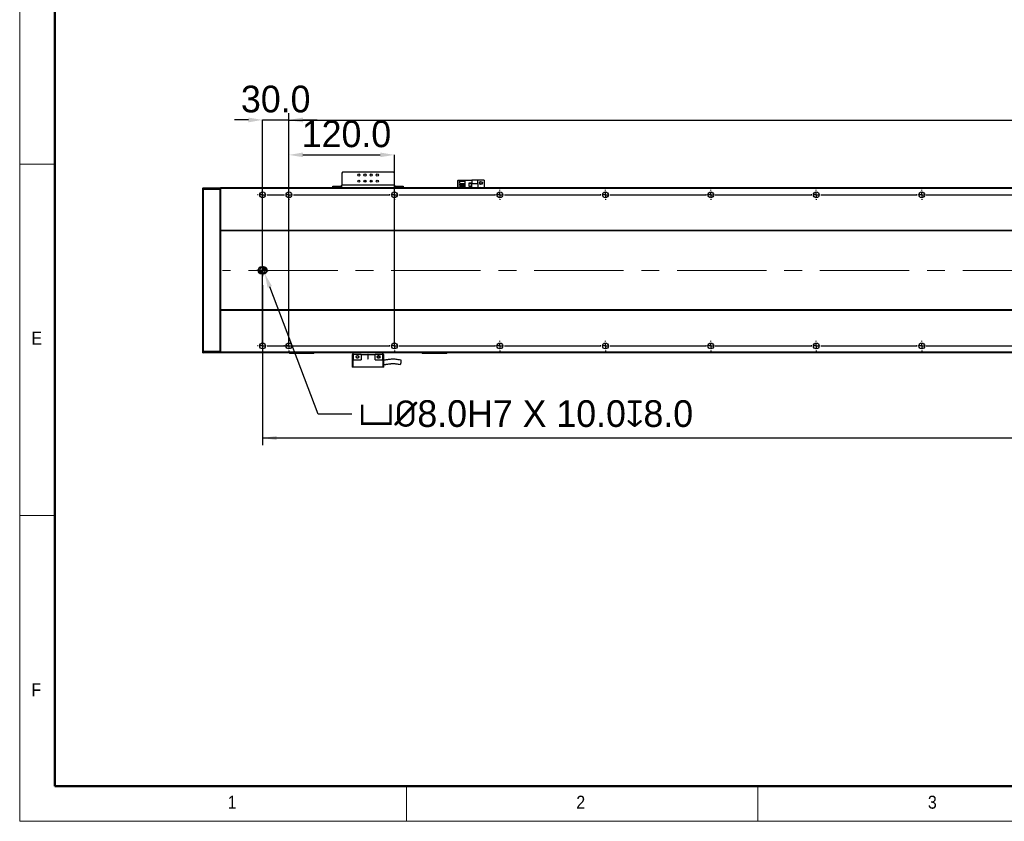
# Model space of a CAD drawing. Header units: millimetres. Extents: x 40 to 3331, y 40 to 2336.
# Tile 1 of 12: x 40 to 1160, y 40 to 952. Entities that reach past the tile are written whole.
import ezdxf

# ---------------------------------------------------------------- set-up
doc = ezdxf.new("R2010")
doc.units = ezdxf.units.MM
doc.header["$LTSCALE"] = 8
doc.header["$PDSIZE"] = -1
doc.linetypes.add('CENTERX2', pattern=[20.32, 12.7, -2.54, 2.54, -2.54])
doc.layers.add('DIMNS', color=7, linetype='Continuous')
doc.styles.add('SLDTEXTSTYLE0', font='Gothic.ttf', dxfattribs={"width": 0.913})
doc.styles.add('SLDTEXTSTYLE7', font='txt')
doc.styles.add('SLDTEXTSTYLE8', font='txt', dxfattribs={"bigfont": 'bigfont'})
doc.dimstyles.new('SLDDIMSTYLE0', dxfattribs={"dimtxt": 30.4, "dimasz": 16, "dimexe": 0, "dimexo": 0.0625, "dimgap": 7.6, "dimtad": 2, "dimdec": 1, "dimrnd": 1e-09, "dimzin": 4, "dimdsep": 46, "dimtxsty": 'SLDTEXTSTYLE7', "dimsah": 1, "dimcen": 0.09, "dimadec": 0, "dimazin": 1, "dimtfac": 1, "dimtdec": 1, "dimtmove": 0, "dimatfit": 0, "dimfxl": 0, "dimfrac": 2, "dimtolj": 1, "dimtzin": 12, "dimarcsym": 0})
doc.dimstyles.new('SLDDIMSTYLE1', dxfattribs={"dimtxt": 30.4, "dimasz": 16, "dimexe": 0, "dimexo": 0.0625, "dimgap": 7.6, "dimtad": 2, "dimdec": 1, "dimrnd": 1e-09, "dimzin": 4, "dimdsep": 46, "dimtxsty": 'SLDTEXTSTYLE7', "dimsah": 1, "dimcen": 0.09, "dimadec": 0, "dimazin": 1, "dimtfac": 1, "dimtdec": 1, "dimtofl": 0, "dimtmove": 0, "dimatfit": 3, "dimfxl": 0, "dimfrac": 2, "dimtolj": 1, "dimtzin": 12, "dimarcsym": 0})
doc.dimstyles.new('SLDDIMSTYLE7', dxfattribs={"dimtxt": 30.4, "dimasz": 16, "dimexe": 0, "dimexo": 0.0625, "dimgap": 7.6, "dimtad": 0, "dimtih": 1, "dimtoh": 1, "dimdec": 1, "dimrnd": 1e-09, "dimzin": 4, "dimdsep": 46, "dimtxsty": 'SLDTEXTSTYLE7', "dimsah": 1, "dimcen": 0, "dimadec": 0, "dimazin": 1, "dimtfac": 1, "dimtdec": 1, "dimtofl": 0, "dimtmove": 0, "dimatfit": 3, "dimfxl": 0, "dimfrac": 2, "dimtolj": 1, "dimtzin": 12, "dimarcsym": 0})

# ---------------------------------------------------------------- blocks, each defined once
blk = doc.blocks.new('_D_23')
at = {"layer": 'DIMNS'}
for p, q in [((316.3, 650.3), (316.3, 468.2)), ((2536.3, 656.8), (2536.3, 468.2)), ((2536.3, 476.2), (316.3, 476.2))]:
    blk.add_line(p, q, dxfattribs=at)
for points in [[(316.3, 476.2), (332.3, 473.8), (332.3, 478.6)], [(2536.3, 476.2), (2520.3, 478.6), (2520.3, 473.8)]]:
    blk.add_solid(points, dxfattribs=at)
at = {"layer": 'DIMNS', "insert": (1359.6, 516.1), "char_height": 30.4, "attachment_point": 1, "style": 'SLDTEXTSTYLE7'}
blk.add_mtext('2220.0', dxfattribs=at)
blk = doc.blocks.new('_D_25')
at = {"layer": 'Defpoints', "color": 0}
for p in [(317.3, 667), (318.8, 663.2)]:
    blk.add_point(p, dxfattribs=at)
at = {"layer": 'DIMNS', "color": 0, "lineweight": -2}
for p, q in [((379.6, 503.4), (324.5, 648.3)), ((418, 503.4), (379.6, 503.4))]:
    blk.add_line(p, q, dxfattribs=at)
at = {"layer": 'DIMNS', "color": 0}
blk.add_solid([(327, 649.2), (322, 647.3), (318.8, 663.2)], dxfattribs=at)
at = {"layer": 'DIMNS', "color": 0, "insert": (425.6, 519.2), "char_height": 30.4, "attachment_point": 1, "style": 'SLDTEXTSTYLE7'}
blk.add_mtext('\\A1;{\\fGDT|b0|i0|c134|p2;v\\fISOCPEUR|b0|i0|c134|p34;%%C}8.0H7 X 10.0{\\fGDT|b0|i0|c134|p2;x}8.0', dxfattribs=at)
blk = doc.blocks.new('_D_28')
at = {"layer": 'DIMNS'}
for p, q in [((346.3, 769), (346.3, 845.8)), ((2506.3, 769), (2506.3, 845.8)), ((346.3, 837.8), (2506.3, 837.8))]:
    blk.add_line(p, q, dxfattribs=at)
for points in [[(346.3, 837.8), (362.3, 835.4), (362.3, 840.2)], [(2506.3, 837.8), (2490.3, 840.2), (2490.3, 835.4)]]:
    blk.add_solid(points, dxfattribs=at)
at = {"layer": 'DIMNS', "char_height": 30.4, "attachment_point": 1}
for s, insert, style in [('2160.0', (1169.3, 877.7), 'SLDTEXTSTYLE7'), ('=18×120.0（PITCH）', (1288.1, 877.7), 'SLDTEXTSTYLE8')]:
    blk.add_mtext(s, dxfattribs=dict(at, insert=insert, style=style))
blk = doc.blocks.new('_D_29')
at = {"layer": 'Defpoints', "color": 0}
for p in [(466.3, 798.4), (346.3, 758.8), (466.3, 581)]:
    blk.add_point(p, dxfattribs=at)
at = {"layer": 'DIMNS', "color": 0, "lineweight": -2}
for p, q in [((346.3, 758.9), (346.3, 798.4)), ((362.3, 798.4), (450.3, 798.4)), ((466.3, 581), (466.3, 798.4))]:
    blk.add_line(p, q, dxfattribs=at)
at = {"layer": 'DIMNS', "color": 0}
for points in [[(362.3, 801.1), (362.3, 795.8), (346.3, 798.4)], [(450.3, 801.1), (450.3, 795.8), (466.3, 798.4)]]:
    blk.add_solid(points, dxfattribs=at)
at = {"layer": 'DIMNS', "color": 0, "insert": (411.8, 837.6), "char_height": 30.4, "attachment_point": 2, "style": 'SLDTEXTSTYLE7'}
blk.add_mtext('\\A1;120.0', dxfattribs=at)
blk = doc.blocks.new('_D_30')
at = {"layer": 'Defpoints', "color": 0}
for p in [(346.3, 838.2), (316.3, 581), (346.3, 581)]:
    blk.add_point(p, dxfattribs=at)
at = {"layer": 'DIMNS', "color": 0, "lineweight": -2}
for p, q in [((300.3, 838.2), (284.3, 838.2)), ((316.3, 581), (316.3, 838.2)), ((316.3, 838.2), (346.3, 838.2)), ((346.3, 581), (346.3, 838.2)), ((362.3, 838.2), (378.3, 838.2))]:
    blk.add_line(p, q, dxfattribs=at)
at = {"layer": 'DIMNS', "color": 0}
for points in [[(300.3, 840.9), (300.3, 835.5), (316.3, 838.2)], [(362.3, 840.9), (362.3, 835.5), (346.3, 838.2)]]:
    blk.add_solid(points, dxfattribs=at)
at = {"layer": 'DIMNS', "color": 0, "insert": (331.3, 877.2), "char_height": 30.4, "attachment_point": 2, "style": 'SLDTEXTSTYLE7'}
blk.add_mtext('\\A1;30.0', dxfattribs=at)
blk = doc.blocks.new('SW_CENTERMARKSYMBOL_8')
at = {"layer": 'DIMNS', "color": 0}
for p, q in [((-155.08, 0), (-155.84, 0)), ((-150, 0), (-152.54, 0)), ((-150, 5.08), (-150, 5.84)), ((-150, 0), (-150, 2.54)), ((-150, 0), (-150, -2.54)), ((-150, 0), (-147.46, 0)), ((-144.92, 0), (-125.08, 0)), ((-120, 0), (-122.54, 0)), ((-120, 5.08), (-120, 5.84)), ((-120, 0), (-120, 2.54)), ((-120, 0), (-120, -2.54)), ((-120, 0), (-117.46, 0)), ((-114.92, 0), (-5.08, 0)), ((-5.08, 0), (-5.84, 0)), ((0, 0), (-2.54, 0)), ((0, 0), (-2.54, 0)), ((0, 5.08), (0, 5.84)), ((0, 0), (0, 2.54)), ((0, 0), (0, 2.54)), ((0, 0), (0, -2.54)), ((0, 0), (2.54, 0)), ((0, 0), (0, -2.54)), ((0, 0), (2.54, 0)), ((5.08, 0), (5.84, 0)), ((5.08, 0), (114.92, 0)), ((120, 5.08), (120, 5.84)), ((120, 0), (120, 2.54)), ((120, 0), (120, 2.54)), ((120, 0), (120, 2.54)), ((240, 5.08), (240, 5.84)), ((240, 0), (240, 2.54)), ((240, 0), (240, 2.54)), ((240, 0), (240, 2.54)), ((240, 0), (240, 2.54)), ((360, 5.08), (360, 5.84)), ((360, 0), (360, 2.54)), ((360, 0), (360, 2.54)), ((360, 0), (360, 2.54)), ((360, 0), (360, 2.54)), ((360, 0), (360, 2.54)), ((480, 5.08), (480, 5.84)), ((480, 0), (480, 2.54)), ((480, 0), (480, 2.54)), ((480, 0), (480, 2.54)), ((480, 0), (480, 2.54)), ((480, 0), (480, 2.54)), ((480, 0), (480, 2.54)), ((600, 5.08), (600, 5.84)), ((600, 0), (600, 2.54)), ((600, 0), (600, 2.54)), ((600, 0), (600, 2.54)), ((600, 0), (600, 2.54)), ((600, 0), (600, 2.54)), ((600, 0), (600, 2.54)), ((600, 0), (600, 2.54)), ((-120, -5.08), (-120, -5.84)), ((0, -5.08), (0, -5.84)), ((114.92, 0), (114.16, 0)), ((120, 0), (117.46, 0)), ((120, 0), (117.46, 0)), ((120, 0), (117.46, 0)), ((120, 0), (120, -2.54)), ((120, 0), (122.54, 0)), ((120, 0), (120, -2.54)), ((120, 0), (122.54, 0)), ((120, 0), (120, -2.54)), ((120, 0), (122.54, 0)), ((120, -5.08), (120, -5.84)), ((125.08, 0), (125.84, 0)), ((125.08, 0), (234.92, 0)), ((234.92, 0), (234.16, 0)), ((240, 0), (237.46, 0)), ((240, 0), (237.46, 0)), ((240, 0), (237.46, 0)), ((240, 0), (237.46, 0)), ((240, 0), (240, -2.54)), ((240, 0), (242.54, 0)), ((240, 0), (240, -2.54)), ((240, 0), (242.54, 0)), ((240, 0), (240, -2.54)), ((240, 0), (242.54, 0)), ((240, 0), (240, -2.54)), ((240, 0), (242.54, 0)), ((240, -5.08), (240, -5.84)), ((245.08, 0), (245.84, 0)), ((245.08, 0), (354.92, 0)), ((354.92, 0), (354.16, 0)), ((354.92, 0), (354.16, 0)), ((360, 0), (357.46, 0)), ((360, 0), (357.46, 0)), ((360, 0), (357.46, 0)), ((360, 0), (357.46, 0)), ((360, 0), (357.46, 0)), ((360, 0), (360, -2.54)), ((360, 0), (362.54, 0)), ((360, 0), (360, -2.54)), ((360, 0), (362.54, 0)), ((360, 0), (360, -2.54)), ((360, 0), (362.54, 0)), ((360, 0), (360, -2.54)), ((360, 0), (362.54, 0)), ((360, 0), (360, -2.54)), ((360, 0), (362.54, 0)), ((360, -5.08), (360, -5.84)), ((365.08, 0), (365.84, 0)), ((365.08, 0), (365.84, 0)), ((365.08, 0), (474.92, 0)), ((474.92, 0), (474.16, 0)), ((474.92, 0), (474.16, 0)), ((480, 0), (477.46, 0)), ((480, 0), (477.46, 0)), ((480, 0), (477.46, 0)), ((480, 0), (477.46, 0)), ((480, 0), (477.46, 0)), ((480, 0), (477.46, 0)), ((480, 0), (480, -2.54)), ((480, 0), (482.54, 0)), ((480, 0), (480, -2.54)), ((480, 0), (482.54, 0)), ((480, 0), (480, -2.54)), ((480, 0), (482.54, 0)), ((480, 0), (480, -2.54)), ((480, 0), (482.54, 0)), ((480, 0), (480, -2.54)), ((480, 0), (482.54, 0)), ((480, 0), (480, -2.54)), ((480, 0), (482.54, 0)), ((480, -5.08), (480, -5.84)), ((485.08, 0), (485.84, 0)), ((485.08, 0), (485.84, 0)), ((485.08, 0), (594.92, 0)), ((594.92, 0), (594.16, 0)), ((594.92, 0), (594.16, 0)), ((600, 0), (597.46, 0)), ((600, 0), (597.46, 0)), ((600, 0), (597.46, 0)), ((600, 0), (597.46, 0)), ((600, 0), (597.46, 0)), ((600, 0), (597.46, 0)), ((600, 0), (597.46, 0)), ((600, 0), (600, -2.54)), ((600, 0), (602.54, 0)), ((600, 0), (600, -2.54)), ((600, 0), (602.54, 0)), ((600, 0), (600, -2.54)), ((600, 0), (602.54, 0)), ((600, 0), (600, -2.54)), ((600, 0), (602.54, 0)), ((600, 0), (600, -2.54)), ((600, 0), (602.54, 0)), ((600, 0), (600, -2.54)), ((600, 0), (602.54, 0)), ((600, 0), (600, -2.54)), ((600, 0), (602.54, 0)), ((600, -5.08), (600, -5.84)), ((605.08, 0), (605.84, 0)), ((605.08, 0), (605.84, 0)), ((605.08, 0), (714.92, 0)), ((-155.08, -172), (-155.84, -172)), ((-150, -172), (-152.54, -172)), ((-150, -172), (-150, -169.46)), ((-150, -172), (-150, -174.54)), ((-150, -172), (-147.46, -172)), ((-150, -177.08), (-150, -177.84)), ((-144.92, -172), (-5.08, -172)), ((0, -172), (-2.54, -172)), ((0, -172), (0, -169.46)), ((0, -172), (0, -174.54)), ((0, -172), (2.54, -172)), ((0, -177.08), (0, -177.84)), ((5.08, -172), (5.84, -172))]:
    blk.add_line(p, q, dxfattribs=at)
blk = doc.blocks.new('SW_CENTERMARKSYMBOL_9')
at = {"layer": 'DIMNS', "color": 0}
for p, q in [((-245.08, 0), (-245.84, 0)), ((-240, 0), (-242.54, 0)), ((-240, 5.08), (-240, 5.84)), ((-240, 0), (-240, 2.54)), ((-240, 0), (-240, -2.54)), ((-240, 0), (-237.46, 0)), ((-234.92, 0), (-125.08, 0)), ((-125.08, 0), (-125.84, 0)), ((-120, 0), (-122.54, 0)), ((-120, 0), (-122.54, 0)), ((-120, 5.08), (-120, 5.84)), ((-120, 0), (-120, 2.54)), ((-120, 0), (-120, 2.54)), ((-120, 0), (-120, -2.54)), ((-120, 0), (-117.46, 0)), ((-120, 0), (-120, -2.54)), ((-120, 0), (-117.46, 0)), ((-114.92, 0), (-114.16, 0)), ((-114.92, 0), (-5.08, 0)), ((-5.08, 0), (-5.84, 0)), ((0, 0), (-2.54, 0)), ((0, 0), (-2.54, 0)), ((0, 0), (-2.54, 0)), ((0, 5.08), (0, 5.84)), ((0, 0), (0, 2.54)), ((0, 0), (0, 2.54)), ((0, 0), (0, 2.54)), ((0, 0), (0, -2.54)), ((0, 0), (2.54, 0)), ((0, 0), (0, -2.54)), ((0, 0), (2.54, 0)), ((0, 0), (0, -2.54)), ((0, 0), (2.54, 0)), ((5.08, 0), (5.84, 0)), ((5.08, 0), (114.92, 0)), ((120, 5.08), (120, 5.84)), ((120, 0), (120, 2.54)), ((120, 0), (120, 2.54)), ((120, 0), (120, 2.54)), ((120, 0), (120, 2.54)), ((240, 5.08), (240, 5.84)), ((240, 0), (240, 2.54)), ((240, 0), (240, 2.54)), ((240, 0), (240, 2.54)), ((240, 0), (240, 2.54)), ((240, 0), (240, 2.54)), ((360, 5.08), (360, 5.84)), ((360, 0), (360, 2.54)), ((360, 0), (360, 2.54)), ((360, 0), (360, 2.54)), ((360, 0), (360, 2.54)), ((360, 0), (360, 2.54)), ((360, 0), (360, 2.54)), ((480, 5.08), (480, 5.84)), ((480, 0), (480, 2.54)), ((480, 0), (480, 2.54)), ((480, 0), (480, 2.54)), ((480, 0), (480, 2.54)), ((480, 0), (480, 2.54)), ((480, 0), (480, 2.54)), ((480, 0), (480, 2.54)), ((-240, -5.08), (-240, -5.84)), ((-120, -5.08), (-120, -5.84)), ((0, -5.08), (0, -5.84)), ((114.92, 0), (114.16, 0)), ((120, 0), (117.46, 0)), ((120, 0), (117.46, 0)), ((120, 0), (117.46, 0)), ((120, 0), (117.46, 0)), ((120, 0), (120, -2.54)), ((120, 0), (122.54, 0)), ((120, 0), (120, -2.54)), ((120, 0), (122.54, 0)), ((120, 0), (120, -2.54)), ((120, 0), (122.54, 0)), ((120, 0), (120, -2.54)), ((120, 0), (122.54, 0)), ((120, -5.08), (120, -5.84)), ((125.08, 0), (125.84, 0)), ((125.08, 0), (234.92, 0)), ((234.92, 0), (234.16, 0)), ((240, 0), (237.46, 0)), ((240, 0), (237.46, 0)), ((240, 0), (237.46, 0)), ((240, 0), (237.46, 0)), ((240, 0), (237.46, 0)), ((240, 0), (240, -2.54)), ((240, 0), (242.54, 0)), ((240, 0), (240, -2.54)), ((240, 0), (242.54, 0)), ((240, 0), (240, -2.54)), ((240, 0), (242.54, 0)), ((240, 0), (240, -2.54)), ((240, 0), (242.54, 0)), ((240, 0), (240, -2.54)), ((240, 0), (242.54, 0)), ((240, -5.08), (240, -5.84)), ((245.08, 0), (245.84, 0)), ((245.08, 0), (354.92, 0)), ((354.92, 0), (354.16, 0)), ((360, 0), (357.46, 0)), ((360, 0), (357.46, 0)), ((360, 0), (357.46, 0)), ((360, 0), (357.46, 0)), ((360, 0), (357.46, 0)), ((360, 0), (357.46, 0)), ((360, 0), (360, -2.54)), ((360, 0), (362.54, 0)), ((360, 0), (360, -2.54)), ((360, 0), (362.54, 0)), ((360, 0), (360, -2.54)), ((360, 0), (362.54, 0)), ((360, 0), (360, -2.54)), ((360, 0), (362.54, 0)), ((360, 0), (360, -2.54)), ((360, 0), (362.54, 0)), ((360, 0), (360, -2.54)), ((360, 0), (362.54, 0)), ((360, -5.08), (360, -5.84)), ((365.08, 0), (365.84, 0)), ((365.08, 0), (474.92, 0)), ((474.92, 0), (474.16, 0)), ((474.92, 0), (474.16, 0)), ((480, 0), (477.46, 0)), ((480, 0), (477.46, 0)), ((480, 0), (477.46, 0)), ((480, 0), (477.46, 0)), ((480, 0), (477.46, 0)), ((480, 0), (477.46, 0)), ((480, 0), (477.46, 0)), ((480, 0), (480, -2.54)), ((480, 0), (482.54, 0)), ((480, 0), (480, -2.54)), ((480, 0), (482.54, 0)), ((480, 0), (480, -2.54)), ((480, 0), (482.54, 0)), ((480, 0), (480, -2.54)), ((480, 0), (482.54, 0)), ((480, 0), (480, -2.54)), ((480, 0), (482.54, 0)), ((480, 0), (480, -2.54)), ((480, 0), (482.54, 0)), ((480, 0), (480, -2.54)), ((480, 0), (482.54, 0)), ((480, -5.08), (480, -5.84)), ((485.08, 0), (485.84, 0)), ((485.08, 0), (485.84, 0)), ((485.08, 0), (594.92, 0))]:
    blk.add_line(p, q, dxfattribs=at)
blk = doc.blocks.new('SW_CENTERMARKSYMBOL_12')
at = {"layer": 'DIMNS', "color": 0}
for p, q in [((-5.08, 0), (-6.54, 0)), ((0, 0), (-2.54, 0)), ((0, 5.08), (0, 6.54)), ((0, 0), (0, 2.54)), ((0, 0), (0, -2.54)), ((0, 0), (2.54, 0)), ((5.08, 0), (6.54, 0)), ((0, -5.08), (0, -6.54))]:
    blk.add_line(p, q, dxfattribs=at)
blk = doc.blocks.new('SW_DOWELSYMBOL_4')
at = {"linetype": 'Continuous', "lineweight": 18}
h = blk.add_hatch(color=0, dxfattribs=at)
edge = h.paths.add_edge_path(flags=0)
edge.add_arc((0, 0), 4, 180, 270)
edge.add_line((0, -4), (0, 0))
edge.add_line((0, 0), (-4, 0))
h = blk.add_hatch(color=0, dxfattribs=at)
edge = h.paths.add_edge_path(flags=0)
edge.add_arc((0, 0), 4, 0, 90)
edge.add_line((0, 4), (0, 0))
edge.add_line((0, 0), (4, 0))
at = {"layer": 'DIMNS', "color": 0}
blk.add_circle((0, 0), 4, dxfattribs=at)
blk = doc.blocks.new('SW_DOWELSYMBOL_5')
at = {"linetype": 'Continuous', "lineweight": 18}
h = blk.add_hatch(color=0, dxfattribs=at)
edge = h.paths.add_edge_path(flags=0)
edge.add_arc((0, 0), 4, 180, 270)
edge.add_line((0, -4), (0, 0))
edge.add_line((0, 0), (-4, 0))
h = blk.add_hatch(color=0, dxfattribs=at)
edge = h.paths.add_edge_path(flags=0)
edge.add_arc((0, 0), 4, 0, 90)
edge.add_line((0, 4), (0, 0))
edge.add_line((0, 0), (4, 0))
at = {"layer": 'DIMNS', "color": 0}
blk.add_circle((0, 0), 4, dxfattribs=at)

msp = doc.modelspace()

# ---------------------------------------------------------------- linework, layer by layer
at = {"color": 7, "linetype": 'Continuous', "lineweight": 18}
for p, q in [((40, 2336), (40, 40)), ((80, 2296), (80, 80)), ((40, 788), (80, 788)), ((80, 388), (40, 388)), ((80, 80), (3280, 80)), ((480, 40), (480, 80)), ((880, 80), (880, 40)), ((984, 80), (3280, 80)), ((40, 40), (3320, 40))]:
    msp.add_line(p, q, dxfattribs=at)
at = {"color": 7, "linetype": 'Continuous', "lineweight": 50}
for p, q in [((80, 2296), (80, 80)), ((80, 80), (3280, 80))]:
    msp.add_line(p, q, dxfattribs=at)
at = {"color": 7, "linetype": 'Continuous', "lineweight": 25}
for p, q in [((407.3486895, 778.7713308), (406.3487024, 777.7713288)), ((406.3487024, 777.7713288), (406.3487024, 763.9713336)), ((465.3486879, 778.7713308), (407.3486895, 778.7713308)), ((466.348675, 777.7713288), (465.3486879, 778.7713308)), ((466.348675, 763.9713336), (466.348675, 777.7713288)), ((396.3487119, 760.9713275), (396.3487119, 762.9713315)), ((396.3487119, 762.9713315), (397.3486991, 762.9713315)), ((397.3486991, 762.9713315), (397.3486991, 760.9713275)), ((397.3486991, 762.9713315), (405.3486557, 762.9713315)), ((405.3486557, 762.9713315), (405.3486557, 760.9713275)), ((406.3487024, 762.9713315), (405.3486557, 762.9713315)), ((466.348675, 763.9713336), (406.3487024, 763.9713336)), ((406.3487024, 760.9713275), (406.3487024, 763.9713336)), ((466.348675, 763.9713336), (466.348675, 760.9713275)), ((467.3486919, 762.9713315), (466.348675, 762.9713315)), ((467.3486919, 762.9713315), (467.3486919, 760.9713275)), ((467.3486919, 762.9713315), (475.3486783, 762.9713315)), ((475.3486783, 760.9713275), (475.3486783, 762.9713315)), ((475.3486783, 762.9713315), (476.3486952, 762.9713315)), ((476.3486952, 762.9713315), (476.3486952, 760.9713275)), ((538.6486919, 769.4713298), (538.3486719, 769.1713322)), ((538.6486919, 769.1713322), (538.3486719, 769.1713322)), ((538.3486719, 760.9713275), (538.3486719, 769.1713322)), ((538.7729377, 769.4713298), (538.6486919, 769.1713322)), ((538.6486919, 769.4713298), (538.7729377, 769.4713298)), ((543.0486769, 769.1713322), (538.6486919, 769.1713322)), ((538.6486919, 769.1713322), (538.6486919, 760.9713275)), ((538.7729377, 769.4713298), (543.0486769, 769.4713298)), ((540.6486959, 766.0313297), (540.6486959, 768.5313273)), ((540.6486959, 768.5313273), (546.8486817, 768.5313273)), ((540.6486959, 766.0313297), (546.8486817, 766.0313297)), ((540.6486959, 763.4913299), (540.6486959, 764.991333)), ((540.6486959, 764.991333), (546.8486817, 764.991333)), ((540.6486959, 763.4913299), (546.8486817, 763.4913299)), ((540.6486959, 760.9713275), (540.6486959, 762.4513332)), ((540.6486959, 762.4513332), (546.8486817, 762.4513332)), ((543.0486769, 768.5313273), (543.0486769, 769.4713298)), ((543.0486769, 769.4713298), (546.8486817, 769.4713298)), ((543.0486769, 764.991333), (543.0486769, 766.0313297)), ((543.0486769, 762.4513332), (543.0486769, 763.4913299)), ((546.8486817, 760.9713275), (546.8486817, 769.7713274)), ((546.8486817, 769.7713274), (554.3986828, 769.7713274)), ((554.1486711, 766.0713319), (550.9486765, 766.0713319)), ((550.9486765, 766.0713319), (550.9486765, 762.8713299)), ((550.9486765, 762.8713299), (554.1486711, 762.8713299)), ((554.0486843, 765.9713302), (551.0486931, 765.9713302)), ((551.0486931, 765.9713302), (551.0486931, 762.9713315)), ((551.0486931, 762.9713315), (554.0486843, 762.9713315)), ((554.0486843, 762.9713315), (554.0486843, 765.9713302)), ((554.1486711, 762.8713299), (554.1486711, 766.0713319)), ((561.3486738, 769.7713274), (554.3986828, 769.7713274)), ((554.3986828, 769.7713274), (554.3986828, 765.4713292)), ((561.3486738, 765.4713292), (554.3986828, 765.4713292)), ((554.3986828, 760.9713275), (554.3986828, 765.4713292)), ((561.3486738, 765.4713292), (561.3486738, 769.7713274)), ((568.3486731, 769.7713274), (561.3486738, 769.7713274)), ((561.3486738, 765.4713292), (561.3486738, 760.9713275)), ((568.3486731, 769.7713274), (568.3486731, 760.9713275)), ((248.34871, 760.6713299), (248.6487002, 760.9713275)), ((248.34871, 758.8470701), (248.34871, 760.6713299)), ((248.34871, 758.8470701), (248.6487002, 758.9713309)), ((248.34871, 575.0955913), (248.34871, 758.8470701)), ((248.6487002, 760.9713275), (248.6487002, 758.9713309)), ((248.6487002, 760.9713275), (268.0487008, 760.9713275)), ((248.6487002, 758.9713309), (248.6487002, 574.9713305)), ((268.0487008, 758.9713309), (248.6487002, 758.9713309)), ((268.0487008, 758.9713309), (268.0487008, 760.9713275)), ((268.3486909, 760.6713299), (268.0487008, 760.9713275)), ((268.0487008, 574.9713305), (268.0487008, 758.9713309)), ((268.3486909, 758.8470701), (268.0487008, 758.9713309)), ((2584.3486757, 760.9713275), (268.3486909, 760.9713275)), ((268.3486909, 760.9713275), (268.3486909, 759.9713329)), ((2584.3486757, 759.9713329), (268.3486909, 759.9713329)), ((268.3486909, 759.9713329), (268.3486909, 712.4713298)), ((2584.3486757, 712.4713298), (268.3486909, 712.4713298)), ((268.3486909, 712.4713298), (268.3486909, 711.9713288)), ((2584.3486757, 711.9713288), (268.3486909, 711.9713288)), ((268.3486909, 711.9713288), (268.3486909, 621.9713289)), ((317.3486561, 670.9713304), (315.3486819, 670.9713304)), ((315.3486819, 662.9713305), (317.3486561, 662.9713305)), ((2584.3486757, 621.9713289), (268.3486909, 621.9713289)), ((268.3486909, 621.9713289), (268.3486909, 621.4713316)), ((2584.3486757, 621.4713316), (268.3486909, 621.4713316)), ((268.3486909, 621.4713316), (268.3486909, 573.9713285)), ((248.34871, 573.2713316), (248.34871, 575.0955913)), ((248.34871, 575.0955913), (248.6487002, 574.9713305)), ((248.34871, 573.2713316), (248.6487002, 572.9713339)), ((248.6487002, 574.9713305), (248.6487002, 572.9713339)), ((248.6487002, 574.9713305), (268.0487008, 574.9713305)), ((268.0487008, 572.9713339), (248.6487002, 572.9713339)), ((268.3486909, 575.0955913), (268.0487008, 574.9713305)), ((268.0487008, 572.9713339), (268.0487008, 574.9713305)), ((268.3486909, 573.2713316), (268.0487008, 572.9713339)), ((2584.3486757, 573.9713285), (268.3486909, 573.9713285)), ((268.3486909, 573.9713285), (268.3486909, 572.9713339)), ((2584.3486757, 572.9713339), (268.3486909, 572.9713339)), ((346.8486638, 572.7713305), (346.8486638, 572.9713339)), ((346.8486638, 572.7713305), (347.8487105, 572.7713305)), ((346.8486638, 572.7713305), (347.1486539, 572.4713329)), ((347.9729266, 572.4713329), (347.1486539, 572.4713329)), ((347.8487105, 572.9713339), (347.8487105, 572.7713305)), ((347.8487105, 572.7713305), (373.8486738, 572.7713305)), ((347.9729266, 572.4713329), (347.8487105, 572.7713305)), ((373.7243981, 572.4713329), (347.9729266, 572.4713329)), ((373.7243981, 572.4713329), (373.8486738, 572.7713305)), ((374.5486707, 572.4713329), (373.7243981, 572.4713329)), ((373.8486738, 572.7713305), (373.8486738, 572.9713339)), ((373.8486738, 572.7713305), (374.8486609, 572.7713305)), ((374.5486707, 572.4713329), (374.8486609, 572.7713305)), ((374.8486609, 572.9713339), (374.8486609, 572.7713305)), ((419.3486542, 571.0713316), (419.3486542, 572.9713339)), ((453.3486933, 571.0713316), (453.3486933, 572.9713339)), ((497.8486867, 572.7713305), (497.8486867, 572.9713339)), ((497.8486867, 572.7713305), (498.1486768, 572.4713329)), ((497.8486867, 572.7713305), (498.8486738, 572.7713305)), ((498.9729495, 572.4713329), (498.1486768, 572.4713329)), ((498.8486738, 572.9713339), (498.8486738, 572.7713305)), ((498.9729495, 572.4713329), (498.8486738, 572.7713305)), ((498.8486738, 572.7713305), (524.8486967, 572.7713305)), ((524.724421, 572.4713329), (498.9729495, 572.4713329)), ((524.724421, 572.4713329), (524.8486967, 572.7713305)), ((525.5486936, 572.4713329), (524.724421, 572.4713329)), ((524.8486967, 572.7713305), (524.8486967, 572.9713339)), ((524.8486967, 572.7713305), (525.8486838, 572.7713305)), ((525.5486936, 572.4713329), (525.8486838, 572.7713305)), ((525.8486838, 572.9713339), (525.8486838, 572.7713305)), ((419.5486874, 571.0713316), (418.3486671, 571.0713316)), ((418.3486671, 571.0713316), (418.3486671, 556.6713337)), ((419.5486874, 565.0713269), (419.3486542, 565.0713269)), ((419.3486542, 556.6713337), (419.3486542, 565.0713269)), ((428.3486874, 571.0713316), (419.5486874, 571.0713316)), ((419.5486874, 571.0713316), (419.5486874, 565.0713269)), ((419.5486874, 565.0713269), (428.3486874, 565.0713269)), ((428.3486874, 571.0713316), (436.0986919, 571.0713316)), ((428.3486874, 571.0713316), (428.3486874, 565.0713269)), ((436.5986855, 571.0713316), (436.0986919, 571.0713316)), ((436.0986919, 571.0713316), (436.0986919, 566.3213331)), ((436.5986855, 571.0713316), (444.34869, 571.0713316)), ((436.5986855, 566.3213331), (436.5986855, 571.0713316)), ((444.34869, 565.0713269), (444.34869, 571.0713316)), ((453.1486899, 571.0713316), (444.34869, 571.0713316)), ((444.34869, 565.0713269), (453.1486899, 565.0713269)), ((449.3579836, 569.1225503), (449.489233, 568.7185425)), ((453.1486899, 565.0713269), (453.1486899, 571.0713316)), ((454.3486805, 571.0713316), (453.1486899, 571.0713316)), ((453.3486933, 565.0713269), (453.1486899, 565.0713269)), ((453.3486933, 565.0713269), (453.3486933, 556.6713337)), ((454.3486805, 556.6713337), (454.3486805, 571.0713316)), ((419.3486542, 556.6713337), (418.3486671, 556.6713337)), ((453.3486933, 556.6713337), (419.3486542, 556.6713337)), ((454.3486805, 556.6713337), (453.3486933, 556.6713337))]:
    msp.add_line(p, q, dxfattribs=at)
at = {"color": 8, "linetype": 'Continuous', "lineweight": 25}
for p, q in [((434.0986879, 768.4713278), (431.5986902, 768.4713278)), ((441.0986871, 768.4713278), (438.5986895, 768.4713278))]:
    msp.add_line(p, q, dxfattribs=at)
at = {"color": 7, "linetype": 'Continuous', "lineweight": 25}
for centre, radius in [((425.8486833, 775.4713306), 1.25), ((432.8486833, 775.4713306), 1.25), ((439.8486833, 775.4713306), 1.25), ((446.8486833, 775.4713306), 1.25), ((425.8486833, 768.4713306), 1.25), ((432.8486833, 768.4713306), 1.25), ((439.8486833, 768.4713306), 1.25), ((446.8486833, 768.4713306), 1.25), ((564.8486833, 766.4713306), 1.75), ((564.8486833, 766.4713306), 1.25), ((316.3486833, 752.9713306), 3.3), ((346.3486833, 752.9713306), 3.3), ((466.3486833, 752.9713306), 3.3), ((586.3486833, 752.9713306), 3.3), ((706.3486833, 752.9713306), 3.3), ((826.3486833, 752.9713306), 3.3), ((946.3486833, 752.9713306), 3.3), ((1066.3486833, 752.9713306), 3.3), ((316.3486833, 580.9713306), 3.3), ((346.3486833, 580.9713306), 3.3), ((466.3486833, 580.9713306), 3.3), ((586.3486833, 580.9713306), 3.3), ((706.3486833, 580.9713306), 3.3), ((826.3486833, 580.9713306), 3.3), ((946.3486833, 580.9713306), 3.3), ((1066.3486833, 580.9713306), 3.3), ((424.3486833, 568.5713306), 1.6), ((448.3486833, 568.5713306), 1.6)]:
    msp.add_circle(centre, radius, dxfattribs=at)
for centre, radius, start, end in [((564.8486833, 759.4713306), 1.75, 58.9972808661, 121.0027191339), ((315.3486833, 666.9713306), 4, 90, 270), ((317.3486833, 666.9713306), 4, 270, 90), ((436.3486833, 566.3213306), 0.25, 180, 0)]:
    msp.add_arc(centre, radius, start, end, dxfattribs=at)
for points, knots in [([(425.4892439, 568.7185425), (425.5085089, 568.5899798), (425.5472269, 568.3315992), (425.4403107, 567.9414199), (425.21824, 567.5955714), (424.8823237, 567.3291112), (424.4643982, 567.1785242), (424.0067749, 567.1712155), (423.5718237, 567.3022052), (423.3405277, 567.4843924), (423.2318372, 567.5700057)], [0, 0, 0, 0, 0.1147369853, 0.230594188, 0.3509241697, 0.4758231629, 0.6054578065, 0.7394053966, 0.8775415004, 1, 1, 1, 1]), ([(424.3302912, 569.8708046), (424.4721737, 569.8437671), (424.7553115, 569.7898116), (425.1089006, 569.5371414), (425.2881762, 569.2881196), (425.3496906, 569.1422425), (425.3579945, 569.1225503)], [0, 0, 0, 0, 0.3223250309, 0.643225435, 0.951838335, 1, 1, 1, 1]), ([(448.3486981, 569.7213311), (448.2327199, 569.7111233), (448.0007701, 569.6907083), (447.6844523, 569.530419), (447.4284731, 569.2905082), (447.2561187, 568.9832398), (447.1829781, 568.6391155), (447.2157089, 568.2886724), (447.3514082, 567.9639622), (447.5776628, 567.6943957), (447.8739737, 567.5045006), (448.213397, 567.4115198), (448.565143, 567.4238888), (448.8970821, 567.5404811), (449.1797425, 567.7507717), (449.3849255, 568.0353467), (449.5033746, 568.3695781), (449.4939469, 568.6022202), (449.489233, 568.7185425)], [0, 0, 0, 0, 0.0625027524, 0.1250019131, 0.1875009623, 0.2499989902, 0.312498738, 0.3749974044, 0.4374985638, 0.4999970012, 0.562498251, 0.624999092, 0.6874996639, 0.7499987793, 0.812500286, 0.8750002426, 0.9374994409, 1, 1, 1, 1]), ([(449.489233, 568.7185425), (449.5084944, 568.589981), (449.5472048, 568.3316051), (449.4403443, 567.9414054), (449.2182219, 567.5955805), (448.8823227, 567.329118), (448.4644079, 567.178519), (448.0067851, 567.1712204), (447.5718199, 567.3021973), (447.3405166, 567.4843918), (447.2318263, 567.5700057)], [0, 0, 0, 0, 0.1147366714, 0.2305913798, 0.3509258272, 0.4758244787, 0.6054504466, 0.7393976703, 0.8775418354, 1, 1, 1, 1]), ([(447.726813, 569.5230488), (447.7943904, 569.5681342), (447.9800426, 569.6919952), (448.2053821, 569.7099267), (448.3486981, 569.7213311)], [0, 0, 0, 0, 0.3639996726, 1, 1, 1, 1]), ([(447.726813, 569.5230488), (447.7943904, 569.5681342), (447.9800427, 569.6919953), (448.2053821, 569.7099267), (448.3486981, 569.7213311)], [0, 0, 0, 0, 0.36399951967, 1, 1, 1, 1]), ([(447.726813, 569.5230488), (447.7943904, 569.5681342), (447.9800426, 569.6919952), (448.2053821, 569.7099267), (448.3486981, 569.7213311)], [0, 0, 0, 0, 0.3639996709, 1, 1, 1, 1]), ([(447.726813, 569.5230488), (447.7943904, 569.5681342), (447.9800426, 569.6919952), (448.2053821, 569.7099267), (448.3486981, 569.7213311)], [0, 0, 0, 0, 0.3639996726, 1, 1, 1, 1]), ([(447.9091436, 569.6252335), (447.9267277, 569.6354089), (448.0578516, 569.7112867), (448.2137264, 569.7166698), (448.3486981, 569.7213311)], [0, 0, 0, 0, 0.13410227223, 1, 1, 1, 1]), ([(448.3303101, 569.8708046), (448.4721938, 569.843769), (448.755326, 569.7898189), (449.1088916, 569.5371303), (449.2881653, 569.2881197), (449.3496796, 569.1422425), (449.3579836, 569.1225503)], [0, 0, 0, 0, 0.3223309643, 0.6432188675, 0.9518374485, 1, 1, 1, 1]), ([(473.661241, 564.8635674), (472.6911701, 565.0184481), (470.880339, 565.3075639), (468.4115677, 565.6912428), (466.3529061, 565.859996), (464.4990206, 565.8988855), (462.4663479, 565.8181663), (460.6350089, 565.6113673), (459.1243402, 565.3939219), (458.1146092, 565.2428611), (457.0720421, 565.0913444), (456.0092274, 564.9725153), (455.0913781, 564.8950455), (454.5420962, 564.9284052), (454.3486805, 564.9401519)], [0, 0, 0, 0, 0.1557751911, 0.2907854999, 0.3967691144, 0.4749909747, 0.5735889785, 0.7047468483, 0.7546884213, 0.8070862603, 0.8612074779, 0.915954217, 0.9704053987, 1, 1, 1, 1]), ([(454.3486805, 559.9549461), (454.5838391, 559.9465301), (455.3016576, 559.9208405), (456.4469877, 560.0090119), (458.1284401, 560.20216), (459.8276773, 560.4707901), (461.5044705, 560.7007346), (462.9526095, 560.8460362), (464.6392763, 560.9316277), (466.5495931, 560.8687186), (468.5874791, 560.644507), (470.6970499, 560.2871704), (472.2440966, 560.0497603), (473.0904669, 559.9198762)], [0, 0, 0, 0, 0.0368682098, 0.112539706, 0.1785183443, 0.3028051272, 0.3842704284, 0.444529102, 0.530287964, 0.6473399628, 0.7447474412, 0.8603544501, 1, 1, 1, 1]), ([(473.0960996, 559.9645648), (473.1306134, 559.9506013), (473.2286303, 559.9109461), (473.4213386, 560.1777562), (473.6358495, 560.6763003), (473.8234943, 561.3729454), (473.9636666, 562.1794083), (474.0412107, 563.0185926), (474.0453227, 563.798589), (473.9719014, 564.4146774), (473.8399692, 564.802939), (473.7170224, 564.8333342), (473.6610324, 564.8471761)], [0, 0, 0, 0, 0.05740498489, 0.16302600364, 0.26646712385, 0.36997738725, 0.47478829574, 0.58158525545, 0.69023146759, 0.79977621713, 0.90881793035, 1, 1, 1, 1])]:
    msp.add_open_spline(points, degree=3, knots=knots, dxfattribs=at)
at = {"layer": 'DIMNS', "linetype": 'CENTERX2', "lineweight": 18}
msp.add_line((2515.1486833, 666.9713306), (270.8585861, 666.9713306), dxfattribs=at)

# ---------------------------------------------------------------- block references
at = {"layer": 'DIMNS'}
for name, p in [('SW_CENTERMARKSYMBOL_8', (466.3486833, 752.9713306)), ('SW_CENTERMARKSYMBOL_12', (316.3486833, 666.9713306)), ('SW_DOWELSYMBOL_4', (315.3486833, 666.9713306)), ('SW_DOWELSYMBOL_5', (317.3486833, 666.9713306)), ('SW_CENTERMARKSYMBOL_9', (586.3486833, 580.9713306))]:
    msp.add_blockref(name, p, dxfattribs=at)

# ---------------------------------------------------------------- texts
at = {"color": 7, "linetype": 'Continuous', "lineweight": 0, "char_height": 14.8166667, "attachment_point": 1, "style": 'SLDTEXTSTYLE0'}
for s, insert in [('E', (53.3333333, 597.1704528)), ('F', (53.3333333, 197.1704528)), ('1', (276.6666667, 69.1704848)), ('2', (673.3333333, 69.1704848)), ('3', (1073.3333333, 69.1704848))]:
    msp.add_mtext(s, dxfattribs=dict(at, insert=insert))

# ---------------------------------------------------------------- dimensions: what is measured, and where the dimension line sits
at = {"layer": 'DIMNS'}
for base, p1, p2, dimstyle, picture, middle in [((346.3486833, 838.2025846), (316.3486833, 580.9713306), (346.3486833, 580.9713306), 'SLDDIMSTYLE0', '_D_30', (331.3486833, 838.2025846)), ((466.3486833, 798.4349748), (346.3486833, 758.8113306), (466.3486833, 580.9713306), 'SLDDIMSTYLE0', '_D_29', (411.8134691, 798.4349748)), ((316.3486833, 476.1712275), (2536.3486833, 666.9713306), (316.3486833, 660.4313306), 'SLDDIMSTYLE1', '_D_23', (1419.0496336, 476.1712275))]:
    dim = msp.add_linear_dim(base=base, p1=p1, p2=p2, dimstyle=dimstyle, dxfattribs=at)
    dim.commit()
    dim.dimension.update_dxf_attribs({"geometry": picture, "text_midpoint": middle, "dimtype": 160})
dim = msp.add_linear_dim(base=(2506.3486833, 837.809518), p1=(346.3486833, 758.8113306), p2=(2506.3486833, 758.8113306), text='<>=18×120.0（PITCH）', dimstyle='SLDDIMSTYLE1', dxfattribs=at)
dim.commit()
dim.dimension.update_dxf_attribs({"geometry": '_D_28', "text_midpoint": (1419.0496336, 837.809518), "dimtype": 160})
dim = msp.add_radius_dim(center=(317.3486833, 666.9713306), mpoint=(318.7718555, 663.2330715), text='{\\fGDT|b0|i0|c134|p2;v\\fISOCPEUR|b0|i0|c134|p34;%%C}8.0H7 X 10.0{\\fGDT|b0|i0|c134|p2;x}8.0', dimstyle='SLDDIMSTYLE7', override={"dimpost": '<>'}, dxfattribs=at)
dim.commit()
dim.dimension.update_dxf_attribs({"geometry": '_D_25', "text_midpoint": (638.3927581, 503.3573408), "dimtype": 164})

doc.saveas('drawing.dxf')
